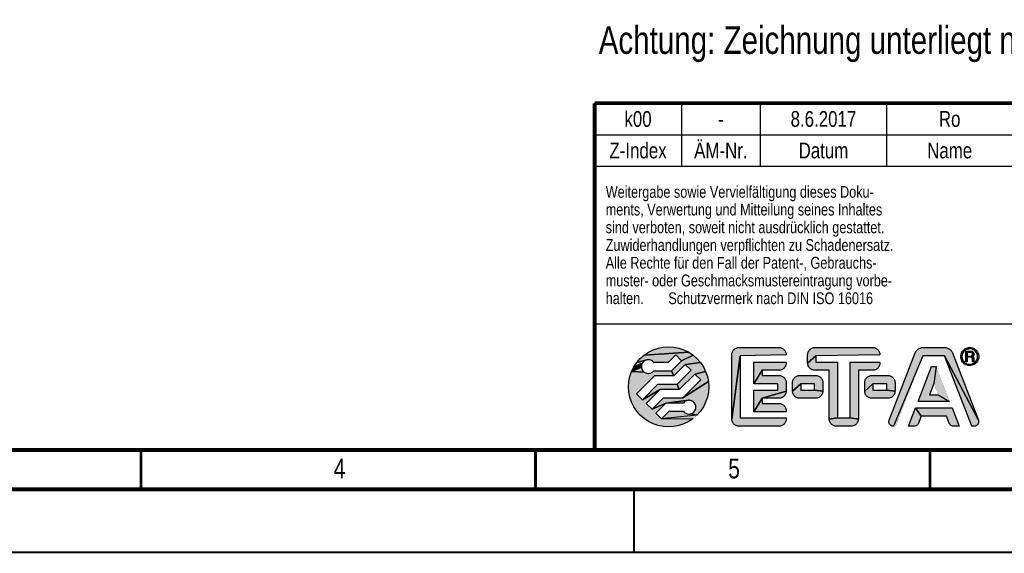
# Model space of a CAD drawing. Header units: millimetres. Extents: x 0 to 420, y 0 to 297.
# Tile 9 of 31: x 152 to 277, y 0 to 68. Entities that reach past the tile are written whole.
import ezdxf

# ---------------------------------------------------------------- set-up
doc = ezdxf.new("R2010")
doc.units = ezdxf.units.MM
doc.header["$LTSCALE"] = 23.1
doc.layers.get('0').update_dxf_attribs({"linetype": 'CONTINUOUS'})
for name, color, linetype in [('_NOTIZEN', 7, 'CONTINUOUS'), ('T-EM12-T00-200-LINE_DXF_FORMAT', 7, 'CONTINUOUS'), ('T-EM12-T00-200-LINE_DXF_TEXT', 7, 'CONTINUOUS'), ('T-EM12-T00-2DXF_CONTINUOUS_LINE', 7, 'CONTINUOUS')]:
    doc.layers.add(name, color=color, linetype=linetype)
doc.styles.get("Standard").update_dxf_attribs({"font": 'txt', "width": 0.8})

# ---------------------------------------------------------------- blocks, each defined once
blk = doc.blocks.new('FRM-LOGO_BL3', base_point=(251.5, 21))
at = {"layer": 'T-EM12-T00-2DXF_CONTINUOUS_LINE', "linetype": 'Continuous', "true_color": 0x0ba1e2}
for points in [[(235.27, 25.06), (234.31, 24.1), (232.5, 24.1), (232.42, 24.19), (232.33, 24.28), (232.22, 24.34), (232.11, 24.4), (231.99, 24.43), (231.87, 24.45), (231.74, 24.45), (231.62, 24.43), (230.35, 24.09), (230.79, 24.59), (231.29, 25.03), (236.92, 25.4), (237.47, 25.03), (236.01, 24.32)], [(234.38, 26.08), (235.04, 26.04), (235.69, 25.91), (236.32, 25.69), (236.92, 25.4), (231.29, 25.03), (231.84, 25.4), (232.43, 25.69), (233.06, 25.91), (233.72, 26.04)], [(237.97, 24.59), (238.41, 24.09), (236.48, 23.85), (235.02, 22.38), (234.74, 23.05), (236.01, 24.32), (237.47, 25.03)], [(243.21, 25.99), (243.3, 26), (248.35, 26), (248.45, 25.99), (248.55, 25.98), (248.64, 25.95), (248.73, 25.92), (248.82, 25.88), (248.9, 25.82), (248.97, 25.76), (249.04, 25.69), (249.1, 25.62), (249.16, 25.54), (249.2, 25.45), (249.23, 25.36), (249.26, 25.27), (249.27, 25.17), (249.28, 25.07), (243.43, 24.95), (242.38, 16.92), (242.38, 25.07), (242.38, 25.17), (242.4, 25.27), (242.42, 25.36), (242.46, 25.45), (242.5, 25.54), (242.56, 25.62), (242.62, 25.69), (242.69, 25.76), (242.76, 25.82), (242.84, 25.88), (242.93, 25.92), (243.02, 25.95), (243.11, 25.98)], [(252.83, 25.99), (252.93, 26), (260.23, 26), (260.33, 25.99), (260.42, 25.98), (260.51, 25.95), (260.61, 25.92), (260.69, 25.88), (260.77, 25.82), (260.85, 25.76), (260.92, 25.69), (260.98, 25.62), (261.03, 25.54), (261.07, 25.45), (261.11, 25.36), (261.13, 25.27), (261.15, 25.17), (261.15, 25.07), (253.05, 24.95), (252, 24.02), (252, 25.07), (252.01, 25.17), (252.02, 25.27), (252.05, 25.36), (252.08, 25.45), (252.13, 25.54), (252.18, 25.62), (252.24, 25.69), (252.31, 25.76), (252.39, 25.82), (252.47, 25.88), (252.55, 25.92), (252.64, 25.95), (252.74, 25.98)], [(266.55, 26), (266.65, 26), (269.32, 26), (269.43, 26), (269.53, 25.98), (269.63, 25.96), (269.72, 25.93), (269.82, 25.88), (269.9, 25.83), (269.99, 25.78), (270.07, 25.71), (270.14, 25.64), (270.2, 25.56), (270.26, 25.48), (270.31, 25.39), (270.35, 25.3), (273.64, 16.78), (269.36, 24.95), (266.62, 24.95), (262.88, 16), (262.81, 16), (262.75, 16.01), (262.68, 16.03), (262.62, 16.06), (262.57, 16.09), (262.51, 16.13), (262.47, 16.17), (262.42, 16.22), (262.39, 16.28), (262.35, 16.34), (262.33, 16.4), (262.31, 16.46), (262.3, 16.52), (262.3, 16.59), (262.31, 16.66), (262.32, 16.72), (262.34, 16.78), (265.63, 25.3), (265.67, 25.39), (265.72, 25.48), (265.78, 25.56), (265.84, 25.64), (265.91, 25.71), (265.99, 25.78), (266.07, 25.83), (266.16, 25.88), (266.26, 25.93), (266.35, 25.96), (266.45, 25.98)], [(271.76, 25.45), (271.69, 25.34), (271.63, 25.23), (271.59, 25.11), (271.57, 24.98), (271.56, 24.85), (271.41, 24.7), (271.4, 24.85), (271.41, 25), (271.44, 25.15), (271.49, 25.29), (271.55, 25.43), (271.85, 25.55)], [(272.17, 25.76), (272.05, 25.71), (271.95, 25.64), (271.85, 25.55), (271.55, 25.43), (271.64, 25.55), (271.74, 25.66), (271.85, 25.76), (272.42, 25.83), (272.29, 25.81)], [(272.55, 26), (272.7, 25.99), (272.85, 25.96), (272.99, 25.91), (273.12, 25.85), (273.25, 25.76), (273.36, 25.66), (273.46, 25.55), (273.55, 25.43), (273.61, 25.29), (273.66, 25.15), (273.69, 25), (273.7, 24.85), (273.69, 24.7), (273.66, 24.55), (273.61, 24.41), (273.55, 24.28), (273.46, 24.15), (273.36, 24.04), (273.25, 23.94), (272.81, 23.89), (272.93, 23.94), (273.04, 23.99), (273.15, 24.06), (273.25, 24.15), (273.33, 24.25), (273.41, 24.35), (273.46, 24.47), (273.51, 24.59), (273.53, 24.72), (273.54, 24.85), (273.53, 24.98), (273.51, 25.11), (273.46, 25.23), (273.41, 25.34), (273.33, 25.45), (273.25, 25.55), (273.15, 25.64), (273.04, 25.71), (272.93, 25.76), (272.81, 25.81), (272.68, 25.83), (272.55, 25.84), (272.42, 25.83), (271.85, 25.76), (271.97, 25.85), (272.11, 25.91), (272.25, 25.96), (272.4, 25.99)], [(272.23, 25.38), (272.05, 24.16), (272.05, 25.54), (272.71, 25.54), (272.76, 25.54), (272.8, 25.53), (272.85, 25.51), (272.89, 25.49), (272.94, 25.46), (272.97, 25.43), (273, 25.4), (273.03, 25.35), (273.05, 25.31), (273.07, 25.27), (273.08, 25.22), (273.09, 25.17), (273.08, 25.12), (273.07, 25.07), (273.06, 25.02), (273.04, 24.98), (273.01, 24.94), (272.98, 24.9), (272.71, 24.91), (272.74, 24.92), (272.76, 24.93), (272.79, 24.94), (272.82, 24.96), (272.84, 24.98), (272.86, 25), (272.88, 25.03), (272.89, 25.06), (272.9, 25.09), (272.91, 25.12), (272.91, 25.15), (272.91, 25.18), (272.9, 25.21), (272.89, 25.24), (272.88, 25.26), (272.86, 25.29), (272.84, 25.31), (272.82, 25.33), (272.79, 25.35), (272.76, 25.36), (272.74, 25.37), (272.71, 25.38), (272.68, 25.38)], [(272.68, 24.91), (272.71, 24.91), (272.98, 24.9), (272.23, 24.75), (272.23, 24.16), (272.05, 24.16), (272.23, 25.38), (272.23, 24.91)], [(230.93, 23.64), (230.93, 23.51), (229.69, 22.94), (229.98, 23.54), (231.04, 23.99), (230.98, 23.88), (230.95, 23.76)], [(231.1, 24.1), (231.04, 23.99), (229.98, 23.54), (230.35, 24.09), (231.62, 24.43), (231.5, 24.39), (231.38, 24.34), (231.28, 24.28), (231.19, 24.19)], [(238.41, 24.09), (238.78, 23.54), (239.07, 22.94), (237.7, 22.63), (235.73, 20.67), (235.45, 21.33), (237.23, 23.1), (236.48, 23.85)], [(249.28, 17.05), (249.28, 16.92), (249.27, 16.83), (249.26, 16.73), (249.23, 16.64), (249.2, 16.55), (249.16, 16.46), (249.1, 16.38), (249.04, 16.31), (248.97, 16.24), (248.9, 16.18), (248.82, 16.12), (248.73, 16.08), (248.64, 16.05), (248.55, 16.02), (248.45, 16.01), (248.35, 16), (243.3, 16), (243.21, 16.01), (243.11, 16.02), (243.02, 16.05), (242.93, 16.08), (242.84, 16.12), (242.76, 16.18), (242.69, 16.24), (242.62, 16.31), (242.56, 16.38), (242.5, 16.46), (242.46, 16.55), (242.42, 16.64), (242.4, 16.73), (242.38, 16.83), (242.38, 16.92), (243.43, 24.95), (243.43, 17.05)], [(248.45, 23.11), (248.35, 23.1), (246.23, 23.1), (245.18, 21.4), (245.18, 24.15), (249.28, 24.15), (249.28, 24.02), (249.27, 23.93), (249.26, 23.83), (249.23, 23.74), (249.2, 23.65), (249.16, 23.56), (249.1, 23.48), (249.04, 23.41), (248.97, 23.34), (248.9, 23.28), (248.82, 23.22), (248.73, 23.18), (248.64, 23.15), (248.55, 23.12)], [(255.78, 24.15), (255.78, 17.05), (254.73, 16.92), (254.73, 23.1), (252.93, 23.1), (252.83, 23.11), (252.74, 23.12), (252.64, 23.15), (252.55, 23.18), (252.47, 23.22), (252.39, 23.28), (252.31, 23.34), (252.24, 23.41), (252.18, 23.48), (252.13, 23.56), (252.08, 23.65), (252.05, 23.74), (252.02, 23.83), (252.01, 23.93), (252, 24.02), (253.05, 24.95), (253.05, 24.15)], [(260.33, 23.11), (260.23, 23.1), (258.43, 23.1), (258.43, 16.92), (257.38, 17.05), (257.38, 24.15), (261.15, 24.15), (261.15, 24.02), (261.15, 23.93), (261.13, 23.83), (261.11, 23.74), (261.07, 23.65), (261.03, 23.56), (260.98, 23.48), (260.92, 23.41), (260.85, 23.34), (260.77, 23.28), (260.69, 23.22), (260.61, 23.18), (260.51, 23.15), (260.42, 23.12)], [(273.17, 16), (273.1, 16), (272.81, 16), (269.36, 24.95), (273.64, 16.78), (273.66, 16.72), (273.67, 16.66), (273.68, 16.59), (273.67, 16.52), (273.66, 16.46), (273.65, 16.4), (273.62, 16.34), (273.59, 16.28), (273.56, 16.22), (273.51, 16.17), (273.46, 16.13), (273.41, 16.09), (273.35, 16.06), (273.29, 16.03), (273.23, 16.01)], [(271.57, 24.72), (271.59, 24.59), (271.63, 24.47), (271.69, 24.35), (271.76, 24.25), (271.64, 24.15), (271.55, 24.28), (271.49, 24.41), (271.44, 24.55), (271.41, 24.7), (271.56, 24.85)], [(271.85, 24.15), (271.95, 24.06), (272.05, 23.99), (272.17, 23.94), (271.97, 23.85), (271.85, 23.94), (271.74, 24.04), (271.64, 24.15), (271.76, 24.25)], [(272.55, 23.86), (272.68, 23.87), (273.25, 23.94), (273.12, 23.85), (272.99, 23.79), (272.85, 23.74), (272.7, 23.71), (272.55, 23.7), (272.4, 23.71), (272.25, 23.74), (272.11, 23.79), (271.97, 23.85), (272.17, 23.94), (272.29, 23.89), (272.42, 23.87)], [(272.23, 24.75), (272.98, 24.9), (272.95, 24.87), (272.91, 24.84), (272.92, 24.83), (272.94, 24.82), (272.96, 24.81), (272.98, 24.79), (272.99, 24.78), (273.01, 24.76), (273.02, 24.75), (273.03, 24.73), (273.04, 24.71), (273.05, 24.69), (273.05, 24.67), (273.06, 24.64), (273.06, 24.62), (273.07, 24.29), (273.07, 24.28), (272.9, 24.27), (272.9, 24.29), (272.88, 24.57), (272.88, 24.59), (272.88, 24.61), (272.87, 24.63), (272.87, 24.64), (272.86, 24.66), (272.85, 24.68), (272.83, 24.69), (272.82, 24.71), (272.8, 24.72), (272.79, 24.73), (272.77, 24.74), (272.75, 24.74), (272.73, 24.75), (272.71, 24.75), (272.69, 24.75)], [(273.08, 24.27), (273.08, 24.26), (272.9, 24.24), (272.9, 24.27), (273.07, 24.28)], [(273.08, 24.25), (273.09, 24.24), (272.9, 24.22), (272.9, 24.24), (273.08, 24.26)], [(273.1, 24.23), (273.1, 24.22), (272.91, 24.2), (272.9, 24.22), (273.09, 24.24), (273.09, 24.24)], [(273.12, 24.21), (273.12, 24.2), (272.91, 24.18), (272.91, 24.2), (273.1, 24.22), (273.11, 24.21)], [(273.14, 24.19), (273.14, 24.16), (272.92, 24.16), (272.91, 24.18), (273.12, 24.2), (273.13, 24.2)], [(232.42, 22.96), (232.5, 23.05), (234.74, 23.05), (235.02, 22.38), (232.59, 22.38), (230.32, 20.11), (231.06, 19.37), (233.3, 20.67), (231.53, 18.9), (232.28, 18.15), (234.01, 18.95), (232.75, 17.68), (233.49, 16.94), (237.47, 16.97), (236.92, 16.6), (236.32, 16.31), (235.69, 16.09), (235.04, 15.96), (234.38, 15.92), (233.72, 15.96), (233.06, 16.09), (232.43, 16.31), (231.84, 16.6), (231.29, 16.97), (230.79, 17.41), (230.35, 17.91), (229.98, 18.46), (229.69, 19.06), (229.47, 19.69), (229.34, 20.34), (229.3, 21), (229.34, 21.66), (229.47, 22.31), (229.69, 22.94), (231.28, 22.87), (231.38, 22.81), (231.5, 22.76), (231.62, 22.72), (231.74, 22.7), (231.87, 22.7), (231.99, 22.72), (232.11, 22.75), (232.22, 22.81), (232.33, 22.87)], [(231.19, 22.96), (231.28, 22.87), (229.69, 22.94), (230.93, 23.51), (230.95, 23.39), (230.98, 23.27), (231.04, 23.16), (231.1, 23.05)], [(239.07, 22.94), (239.29, 22.31), (239.42, 21.66), (236.17, 19.62), (238.44, 21.89), (237.7, 22.63)], [(249.28, 21.52), (249.28, 20.47), (246.23, 19.55), (245.18, 17.85), (245.18, 20.6), (248.23, 20.6), (248.23, 21.4), (245.18, 21.4), (246.23, 23.1), (246.23, 22.45), (248.35, 22.45), (248.45, 22.44), (248.55, 22.43), (248.64, 22.4), (248.73, 22.37), (248.82, 22.33), (248.9, 22.27), (248.97, 22.21), (249.04, 22.14), (249.1, 22.07), (249.16, 21.99), (249.2, 21.9), (249.23, 21.81), (249.26, 21.72), (249.27, 21.62)], [(268.54, 20), (269.99, 19.15), (265.99, 19.15), (267.71, 23.6), (268.27, 23.6), (267.99, 21.42), (267.44, 20)], [(233.3, 20.67), (231.06, 19.37), (233.03, 21.33), (235.45, 21.33), (235.73, 20.67)], [(239.29, 19.69), (239.07, 19.06), (238.78, 18.46), (238.41, 17.91), (237.97, 17.41), (237.14, 17.57), (237.26, 17.61), (237.37, 17.66), (237.48, 17.72), (237.57, 17.81), (237.65, 17.9), (237.72, 18.01), (237.77, 18.12), (237.81, 18.24), (237.83, 18.36), (237.83, 18.49), (237.81, 18.61), (237.77, 18.73), (237.72, 18.84), (237.65, 18.95), (237.57, 19.04), (237.48, 19.13), (237.37, 19.19), (237.26, 19.24), (237.14, 19.28), (237.02, 19.3), (236.89, 19.3), (234.01, 18.95), (232.28, 18.15), (233.74, 19.62), (236.17, 19.62), (239.42, 21.66), (239.46, 21), (239.42, 20.34)], [(250.91, 22.44), (251, 22.45), (253, 22.45), (253.1, 22.44), (253.2, 22.43), (253.29, 22.4), (253.38, 22.37), (253.47, 22.33), (253.55, 22.27), (253.62, 22.21), (253.69, 22.14), (253.75, 22.07), (253.81, 21.99), (253.85, 21.9), (253.88, 21.81), (253.91, 21.72), (253.92, 21.62), (253.93, 21.52), (253.93, 20.47), (252.88, 20.6), (252.88, 21.4), (251.13, 21.4), (250.08, 20.47), (250.08, 21.52), (250.08, 21.62), (250.1, 21.72), (250.12, 21.81), (250.16, 21.9), (250.2, 21.99), (250.26, 22.07), (250.32, 22.14), (250.39, 22.21), (250.46, 22.27), (250.54, 22.33), (250.63, 22.37), (250.72, 22.4), (250.81, 22.43)], [(252.88, 20.6), (253.93, 20.47), (253.92, 20.38), (253.91, 20.28), (253.88, 20.19), (253.85, 20.1), (253.81, 20.01), (253.75, 19.93), (253.69, 19.86), (253.62, 19.79), (253.55, 19.73), (253.47, 19.67), (253.38, 19.63), (253.29, 19.6), (253.2, 19.57), (253.1, 19.56), (253, 19.55), (251, 19.55), (250.91, 19.56), (250.81, 19.57), (250.72, 19.6), (250.63, 19.63), (250.54, 19.67), (250.46, 19.73), (250.39, 19.79), (250.32, 19.86), (250.26, 19.93), (250.2, 20.01), (250.16, 20.1), (250.12, 20.19), (250.1, 20.28), (250.08, 20.38), (250.08, 20.47), (251.13, 21.4), (251.13, 20.6)], [(260.06, 22.44), (260.15, 22.45), (262.15, 22.45), (262.25, 22.44), (262.35, 22.43), (262.44, 22.4), (262.53, 22.37), (262.62, 22.33), (262.7, 22.27), (262.77, 22.21), (262.84, 22.14), (262.9, 22.07), (262.96, 21.99), (263, 21.9), (263.03, 21.81), (263.06, 21.72), (263.07, 21.62), (263.08, 21.52), (263.08, 20.47), (262.03, 20.6), (262.03, 21.4), (260.28, 21.4), (259.23, 20.47), (259.23, 21.52), (259.23, 21.62), (259.25, 21.72), (259.27, 21.81), (259.31, 21.9), (259.35, 21.99), (259.41, 22.07), (259.47, 22.14), (259.54, 22.21), (259.61, 22.27), (259.69, 22.33), (259.78, 22.37), (259.87, 22.4), (259.96, 22.43)], [(262.03, 20.6), (263.08, 20.47), (263.07, 20.38), (263.06, 20.28), (263.03, 20.19), (263, 20.1), (262.96, 20.01), (262.9, 19.93), (262.84, 19.86), (262.77, 19.79), (262.7, 19.73), (262.62, 19.67), (262.53, 19.63), (262.44, 19.6), (262.35, 19.57), (262.25, 19.56), (262.15, 19.55), (260.15, 19.55), (260.06, 19.56), (259.96, 19.57), (259.87, 19.6), (259.78, 19.63), (259.69, 19.67), (259.61, 19.73), (259.54, 19.79), (259.47, 19.86), (259.41, 19.93), (259.35, 20.01), (259.31, 20.1), (259.27, 20.19), (259.25, 20.28), (259.23, 20.38), (259.23, 20.47), (260.28, 21.4), (260.28, 20.6)], [(248.45, 19.56), (248.35, 19.55), (246.23, 19.55), (249.28, 20.47), (249.27, 20.38), (249.26, 20.28), (249.23, 20.19), (249.2, 20.1), (249.16, 20.01), (249.1, 19.93), (249.04, 19.86), (248.97, 19.79), (248.9, 19.73), (248.82, 19.67), (248.73, 19.63), (248.64, 19.6), (248.55, 19.57)], [(236.34, 19.04), (236.25, 18.95), (234.01, 18.95), (236.89, 19.3), (236.77, 19.28), (236.65, 19.25), (236.54, 19.19), (236.43, 19.13)], [(249.28, 17.98), (249.28, 17.85), (245.18, 17.85), (246.23, 19.55), (246.23, 18.9), (248.35, 18.9), (248.45, 18.89), (248.55, 18.88), (248.64, 18.85), (248.73, 18.82), (248.82, 18.78), (248.9, 18.72), (248.97, 18.66), (249.04, 18.59), (249.1, 18.52), (249.16, 18.44), (249.2, 18.35), (249.23, 18.26), (249.26, 18.17), (249.27, 18.07)], [(236.89, 17.55), (237.02, 17.55), (237.14, 17.57), (237.97, 17.41), (233.49, 16.94), (234.45, 17.9), (236.25, 17.9), (236.34, 17.81), (236.43, 17.72), (236.54, 17.66), (236.65, 17.6), (236.77, 17.57)], [(265.53, 16), (265.47, 16), (264.77, 16), (265.68, 18.35), (266.4, 17.3), (266.05, 16.4), (266.03, 16.35), (266, 16.3), (265.97, 16.25), (265.93, 16.2), (265.89, 16.16), (265.85, 16.13), (265.8, 16.09), (265.75, 16.07), (265.7, 16.04), (265.64, 16.02), (265.58, 16.01)], [(270.3, 18.35), (271.21, 16), (270.51, 16), (270.45, 16), (270.39, 16.01), (270.34, 16.02), (270.28, 16.04), (270.23, 16.07), (270.18, 16.09), (270.13, 16.13), (270.09, 16.16), (270.05, 16.2), (270.01, 16.25), (269.98, 16.3), (269.95, 16.35), (269.93, 16.4), (269.58, 17.3), (266.4, 17.3), (265.68, 18.35)], [(257.38, 17.05), (258.43, 16.92), (258.42, 16.83), (258.41, 16.73), (258.38, 16.64), (258.35, 16.55), (258.31, 16.46), (258.25, 16.38), (258.19, 16.31), (258.12, 16.24), (258.05, 16.18), (257.97, 16.12), (257.88, 16.08), (257.79, 16.05), (257.7, 16.02), (257.6, 16.01), (257.5, 16), (255.65, 16), (255.56, 16.01), (255.46, 16.02), (255.37, 16.05), (255.28, 16.08), (255.19, 16.12), (255.11, 16.18), (255.04, 16.24), (254.97, 16.31), (254.91, 16.38), (254.85, 16.46), (254.81, 16.55), (254.77, 16.64), (254.75, 16.73), (254.73, 16.83), (254.73, 16.92), (255.78, 17.05)]]:
    blk.add_hatch(color=142, dxfattribs=at).paths.add_polyline_path(points)
at = {"layer": 'T-EM12-T00-2DXF_CONTINUOUS_LINE', "color": 142, "linetype": 'Continuous', "true_color": 0x0ba1e2, "const_width": 0.01}
for points in [[(239.46, 21, 1), (229.3, 21)], [(243.3, 26, 0.414214), (242.38, 25.07)], [(249.28, 25.07, 0.414214), (248.35, 26)], [(252.93, 26, 0.414214), (252, 25.07)], [(261.15, 25.07, 0.414214), (260.23, 26)], [(266.65, 26, 0.309998), (265.63, 25.3)], [(270.35, 25.3, 0.309998), (269.32, 26)], [(273.7, 24.85, 1), (271.4, 24.85)], [(273.54, 24.85, 1), (271.56, 24.85)], [(272.68, 24.91, 1), (272.68, 25.38)], [(272.91, 24.84, 0.756108), (272.71, 25.54)], [(232.5, 24.1, 3), (232.5, 23.05)], [(248.35, 23.1, 0.414214), (249.28, 24.02)], [(252, 24.02, 0.414214), (252.93, 23.1)], [(260.23, 23.1, 0.414214), (261.15, 24.02)], [(271.4, 24.85, 1), (273.7, 24.85)], [(271.56, 24.85, 1), (273.54, 24.85)], [(272.88, 24.57, 0.401491), (272.69, 24.75)], [(272.9, 24.29, 0.068239), (272.92, 24.16)], [(273.06, 24.62, 0.294001), (272.91, 24.84)], [(273.07, 24.29, 0.281712), (273.14, 24.19)], [(249.28, 21.52, 0.414214), (248.35, 22.45)], [(251, 22.45, 0.414214), (250.08, 21.52)], [(253.93, 21.52, 0.414214), (253, 22.45)], [(260.15, 22.45, 0.414214), (259.23, 21.52)], [(263.08, 21.52, 0.414214), (262.15, 22.45)], [(229.3, 21, 1), (239.46, 21)], [(248.35, 19.55, 0.414214), (249.28, 20.47)], [(250.08, 20.47, 0.414214), (251, 19.55)], [(253, 19.55, 0.414214), (253.93, 20.47)], [(259.23, 20.47, 0.414214), (260.15, 19.55)], [(262.15, 19.55, 0.414214), (263.08, 20.47)], [(236.25, 17.9, 3), (236.25, 18.95)], [(249.28, 17.98, 0.414214), (248.35, 18.9)], [(242.38, 16.92, 0.414214), (243.3, 16)], [(248.35, 16, 0.414214), (249.28, 16.92)], [(254.73, 16.92, 0.414214), (255.65, 16)], [(257.5, 16, 0.414214), (258.43, 16.92)], [(262.34, 16.78, 0.526719), (262.88, 16)], [(265.47, 16, 0.309998), (266.05, 16.4)], [(269.93, 16.4, 0.309998), (270.51, 16)], [(273.1, 16, 0.526719), (273.64, 16.78)]]:
    blk.add_lwpolyline(points, format="xyb", dxfattribs=at)
at = {"layer": 'T-EM12-T00-2DXF_CONTINUOUS_LINE', "color": 142, "linetype": 'Continuous', "true_color": 0x0ba1e2}
for points in [[(235.27, 25.06), (234.31, 24.1), (232.5, 24.1), (232.42, 24.19), (232.33, 24.28), (232.22, 24.34), (232.11, 24.4), (231.99, 24.43), (231.87, 24.45), (231.74, 24.45), (231.62, 24.43), (230.35, 24.09), (230.79, 24.59), (231.29, 25.03), (236.92, 25.4), (237.47, 25.03), (236.01, 24.32), (235.27, 25.06)], [(234.38, 26.08), (235.04, 26.04), (235.69, 25.91), (236.32, 25.69), (236.92, 25.4), (231.29, 25.03), (231.84, 25.4), (232.43, 25.69), (233.06, 25.91), (233.72, 26.04), (234.38, 26.08)], [(237.97, 24.59), (238.41, 24.09), (236.48, 23.85), (235.02, 22.38), (234.74, 23.05), (236.01, 24.32), (237.47, 25.03), (237.97, 24.59)], [(243.21, 25.99), (243.3, 26), (248.35, 26), (248.45, 25.99), (248.55, 25.98), (248.64, 25.95), (248.73, 25.92), (248.82, 25.88), (248.9, 25.82), (248.97, 25.76), (249.04, 25.69), (249.1, 25.62), (249.16, 25.54), (249.2, 25.45), (249.23, 25.36), (249.26, 25.27), (249.27, 25.17), (249.28, 25.07), (243.43, 24.95), (242.38, 16.92), (242.38, 25.07), (242.38, 25.17), (242.4, 25.27), (242.42, 25.36), (242.46, 25.45), (242.5, 25.54), (242.56, 25.62), (242.62, 25.69), (242.69, 25.76), (242.76, 25.82), (242.84, 25.88), (242.93, 25.92), (243.02, 25.95), (243.11, 25.98), (243.21, 25.99)], [(252.83, 25.99), (252.93, 26), (260.23, 26), (260.33, 25.99), (260.42, 25.98), (260.51, 25.95), (260.61, 25.92), (260.69, 25.88), (260.77, 25.82), (260.85, 25.76), (260.92, 25.69), (260.98, 25.62), (261.03, 25.54), (261.07, 25.45), (261.11, 25.36), (261.13, 25.27), (261.15, 25.17), (261.15, 25.07), (253.05, 24.95), (252, 24.02), (252, 25.07), (252.01, 25.17), (252.02, 25.27), (252.05, 25.36), (252.08, 25.45), (252.13, 25.54), (252.18, 25.62), (252.24, 25.69), (252.31, 25.76), (252.39, 25.82), (252.47, 25.88), (252.55, 25.92), (252.64, 25.95), (252.74, 25.98), (252.83, 25.99)], [(266.55, 26), (266.65, 26), (269.32, 26), (269.43, 26), (269.53, 25.98), (269.63, 25.96), (269.72, 25.93), (269.82, 25.88), (269.9, 25.83), (269.99, 25.78), (270.07, 25.71), (270.14, 25.64), (270.2, 25.56), (270.26, 25.48), (270.31, 25.39), (270.35, 25.3), (273.64, 16.78), (269.36, 24.95), (266.62, 24.95), (262.88, 16), (262.81, 16), (262.75, 16.01), (262.68, 16.03), (262.62, 16.06), (262.57, 16.09), (262.51, 16.13), (262.47, 16.17), (262.42, 16.22), (262.39, 16.28), (262.35, 16.34), (262.33, 16.4), (262.31, 16.46), (262.3, 16.52), (262.3, 16.59), (262.31, 16.66), (262.32, 16.72), (262.34, 16.78), (265.63, 25.3), (265.67, 25.39), (265.72, 25.48), (265.78, 25.56), (265.84, 25.64), (265.91, 25.71), (265.99, 25.78), (266.07, 25.83), (266.16, 25.88), (266.26, 25.93), (266.35, 25.96), (266.45, 25.98), (266.55, 26)], [(271.76, 25.45), (271.69, 25.34), (271.63, 25.23), (271.59, 25.11), (271.57, 24.98), (271.56, 24.85), (271.41, 24.7), (271.4, 24.85), (271.41, 25), (271.44, 25.15), (271.49, 25.29), (271.55, 25.43), (271.85, 25.55), (271.76, 25.45)], [(272.17, 25.76), (272.05, 25.71), (271.95, 25.64), (271.85, 25.55), (271.55, 25.43), (271.64, 25.55), (271.74, 25.66), (271.85, 25.76), (272.42, 25.83), (272.29, 25.81), (272.17, 25.76)], [(272.55, 26), (272.7, 25.99), (272.85, 25.96), (272.99, 25.91), (273.12, 25.85), (273.25, 25.76), (273.36, 25.66), (273.46, 25.55), (273.55, 25.43), (273.61, 25.29), (273.66, 25.15), (273.69, 25), (273.7, 24.85), (273.69, 24.7), (273.66, 24.55), (273.61, 24.41), (273.55, 24.28), (273.46, 24.15), (273.36, 24.04), (273.25, 23.94), (272.81, 23.89), (272.93, 23.94), (273.04, 23.99), (273.15, 24.06), (273.25, 24.15), (273.33, 24.25), (273.41, 24.35), (273.46, 24.47), (273.51, 24.59), (273.53, 24.72), (273.54, 24.85), (273.53, 24.98), (273.51, 25.11), (273.46, 25.23), (273.41, 25.34), (273.33, 25.45), (273.25, 25.55), (273.15, 25.64), (273.04, 25.71), (272.93, 25.76), (272.81, 25.81), (272.68, 25.83), (272.55, 25.84), (272.42, 25.83), (271.85, 25.76), (271.97, 25.85), (272.11, 25.91), (272.25, 25.96), (272.4, 25.99), (272.55, 26)], [(272.23, 25.38), (272.05, 24.16), (272.05, 25.54), (272.71, 25.54), (272.76, 25.54), (272.8, 25.53), (272.85, 25.51), (272.89, 25.49), (272.94, 25.46), (272.97, 25.43), (273, 25.4), (273.03, 25.35), (273.05, 25.31), (273.07, 25.27), (273.08, 25.22), (273.09, 25.17), (273.08, 25.12), (273.07, 25.07), (273.06, 25.02), (273.04, 24.98), (273.01, 24.94), (272.98, 24.9), (272.71, 24.91), (272.74, 24.92), (272.76, 24.93), (272.79, 24.94), (272.82, 24.96), (272.84, 24.98), (272.86, 25), (272.88, 25.03), (272.89, 25.06), (272.9, 25.09), (272.91, 25.12), (272.91, 25.15), (272.91, 25.18), (272.9, 25.21), (272.89, 25.24), (272.88, 25.26), (272.86, 25.29), (272.84, 25.31), (272.82, 25.33), (272.79, 25.35), (272.76, 25.36), (272.74, 25.37), (272.71, 25.38), (272.68, 25.38), (272.23, 25.38)], [(272.68, 24.91), (272.71, 24.91), (272.98, 24.9), (272.23, 24.75), (272.23, 24.16), (272.05, 24.16), (272.23, 25.38), (272.23, 24.91), (272.68, 24.91)], [(230.93, 23.64), (230.93, 23.51), (229.69, 22.94), (229.98, 23.54), (231.04, 23.99), (230.98, 23.88), (230.95, 23.76), (230.93, 23.64)], [(231.1, 24.1), (231.04, 23.99), (229.98, 23.54), (230.35, 24.09), (231.62, 24.43), (231.5, 24.39), (231.38, 24.34), (231.28, 24.28), (231.19, 24.19), (231.1, 24.1)], [(238.41, 24.09), (238.78, 23.54), (239.07, 22.94), (237.7, 22.63), (235.73, 20.67), (235.45, 21.33), (237.23, 23.1), (236.48, 23.85), (238.41, 24.09)], [(249.28, 17.05), (249.28, 16.92), (249.27, 16.83), (249.26, 16.73), (249.23, 16.64), (249.2, 16.55), (249.16, 16.46), (249.1, 16.38), (249.04, 16.31), (248.97, 16.24), (248.9, 16.18), (248.82, 16.12), (248.73, 16.08), (248.64, 16.05), (248.55, 16.02), (248.45, 16.01), (248.35, 16), (243.3, 16), (243.21, 16.01), (243.11, 16.02), (243.02, 16.05), (242.93, 16.08), (242.84, 16.12), (242.76, 16.18), (242.69, 16.24), (242.62, 16.31), (242.56, 16.38), (242.5, 16.46), (242.46, 16.55), (242.42, 16.64), (242.4, 16.73), (242.38, 16.83), (242.38, 16.92), (243.43, 24.95), (243.43, 17.05), (249.28, 17.05)], [(248.45, 23.11), (248.35, 23.1), (246.23, 23.1), (245.18, 21.4), (245.18, 24.15), (249.28, 24.15), (249.28, 24.02), (249.27, 23.93), (249.26, 23.83), (249.23, 23.74), (249.2, 23.65), (249.16, 23.56), (249.1, 23.48), (249.04, 23.41), (248.97, 23.34), (248.9, 23.28), (248.82, 23.22), (248.73, 23.18), (248.64, 23.15), (248.55, 23.12), (248.45, 23.11)], [(255.78, 24.15), (255.78, 17.05), (254.73, 16.92), (254.73, 23.1), (252.93, 23.1), (252.83, 23.11), (252.74, 23.12), (252.64, 23.15), (252.55, 23.18), (252.47, 23.22), (252.39, 23.28), (252.31, 23.34), (252.24, 23.41), (252.18, 23.48), (252.13, 23.56), (252.08, 23.65), (252.05, 23.74), (252.02, 23.83), (252.01, 23.93), (252, 24.02), (253.05, 24.95), (253.05, 24.15), (255.78, 24.15)], [(260.33, 23.11), (260.23, 23.1), (258.43, 23.1), (258.43, 16.92), (257.38, 17.05), (257.38, 24.15), (261.15, 24.15), (261.15, 24.02), (261.15, 23.93), (261.13, 23.83), (261.11, 23.74), (261.07, 23.65), (261.03, 23.56), (260.98, 23.48), (260.92, 23.41), (260.85, 23.34), (260.77, 23.28), (260.69, 23.22), (260.61, 23.18), (260.51, 23.15), (260.42, 23.12), (260.33, 23.11)], [(273.17, 16), (273.1, 16), (272.81, 16), (269.36, 24.95), (273.64, 16.78), (273.66, 16.72), (273.67, 16.66), (273.68, 16.59), (273.67, 16.52), (273.66, 16.46), (273.65, 16.4), (273.62, 16.34), (273.59, 16.28), (273.56, 16.22), (273.51, 16.17), (273.46, 16.13), (273.41, 16.09), (273.35, 16.06), (273.29, 16.03), (273.23, 16.01), (273.17, 16)], [(271.57, 24.72), (271.59, 24.59), (271.63, 24.47), (271.69, 24.35), (271.76, 24.25), (271.64, 24.15), (271.55, 24.28), (271.49, 24.41), (271.44, 24.55), (271.41, 24.7), (271.56, 24.85), (271.57, 24.72)], [(271.85, 24.15), (271.95, 24.06), (272.05, 23.99), (272.17, 23.94), (271.97, 23.85), (271.85, 23.94), (271.74, 24.04), (271.64, 24.15), (271.76, 24.25), (271.85, 24.15)], [(272.55, 23.86), (272.68, 23.87), (273.25, 23.94), (273.12, 23.85), (272.99, 23.79), (272.85, 23.74), (272.7, 23.71), (272.55, 23.7), (272.4, 23.71), (272.25, 23.74), (272.11, 23.79), (271.97, 23.85), (272.17, 23.94), (272.29, 23.89), (272.42, 23.87), (272.55, 23.86)], [(272.23, 24.75), (272.98, 24.9), (272.95, 24.87), (272.91, 24.84), (272.92, 24.83), (272.94, 24.82), (272.96, 24.81), (272.98, 24.79), (272.99, 24.78), (273.01, 24.76), (273.02, 24.75), (273.03, 24.73), (273.04, 24.71), (273.05, 24.69), (273.05, 24.67), (273.06, 24.64), (273.06, 24.62), (273.07, 24.29), (273.07, 24.28), (272.9, 24.27), (272.9, 24.29), (272.88, 24.57), (272.88, 24.59), (272.88, 24.61), (272.87, 24.63), (272.87, 24.64), (272.86, 24.66), (272.85, 24.68), (272.83, 24.69), (272.82, 24.71), (272.8, 24.72), (272.79, 24.73), (272.77, 24.74), (272.75, 24.74), (272.73, 24.75), (272.71, 24.75), (272.69, 24.75), (272.23, 24.75)], [(273.08, 24.27), (273.08, 24.26), (272.9, 24.24), (272.9, 24.27), (273.07, 24.28), (273.08, 24.27)], [(273.08, 24.25), (273.09, 24.24), (272.9, 24.22), (272.9, 24.24), (273.08, 24.26), (273.08, 24.25)], [(273.1, 24.23), (273.1, 24.22), (272.91, 24.2), (272.9, 24.22), (273.09, 24.24), (273.09, 24.24), (273.1, 24.23)], [(273.12, 24.21), (273.12, 24.2), (272.91, 24.18), (272.91, 24.2), (273.1, 24.22), (273.11, 24.21), (273.12, 24.21)], [(273.14, 24.19), (273.14, 24.16), (272.92, 24.16), (272.91, 24.18), (273.12, 24.2), (273.13, 24.2), (273.14, 24.19)], [(232.42, 22.96), (232.5, 23.05), (234.74, 23.05), (235.02, 22.38), (232.59, 22.38), (230.32, 20.11), (231.06, 19.37), (233.3, 20.67), (231.53, 18.9), (232.28, 18.15), (234.01, 18.95), (232.75, 17.68), (233.49, 16.94), (237.47, 16.97), (236.92, 16.6), (236.32, 16.31), (235.69, 16.09), (235.04, 15.96), (234.38, 15.92), (233.72, 15.96), (233.06, 16.09), (232.43, 16.31), (231.84, 16.6), (231.29, 16.97), (230.79, 17.41), (230.35, 17.91), (229.98, 18.46), (229.69, 19.06), (229.47, 19.69), (229.34, 20.34), (229.3, 21), (229.34, 21.66), (229.47, 22.31), (229.69, 22.94), (231.28, 22.87), (231.38, 22.81), (231.5, 22.76), (231.62, 22.72), (231.74, 22.7), (231.87, 22.7), (231.99, 22.72), (232.11, 22.75), (232.22, 22.81), (232.33, 22.87), (232.42, 22.96)], [(231.19, 22.96), (231.28, 22.87), (229.69, 22.94), (230.93, 23.51), (230.95, 23.39), (230.98, 23.27), (231.04, 23.16), (231.1, 23.05), (231.19, 22.96)], [(239.07, 22.94), (239.29, 22.31), (239.42, 21.66), (236.17, 19.62), (238.44, 21.89), (237.7, 22.63), (239.07, 22.94)], [(249.28, 21.52), (249.28, 20.47), (246.23, 19.55), (245.18, 17.85), (245.18, 20.6), (248.23, 20.6), (248.23, 21.4), (245.18, 21.4), (246.23, 23.1), (246.23, 22.45), (248.35, 22.45), (248.45, 22.44), (248.55, 22.43), (248.64, 22.4), (248.73, 22.37), (248.82, 22.33), (248.9, 22.27), (248.97, 22.21), (249.04, 22.14), (249.1, 22.07), (249.16, 21.99), (249.2, 21.9), (249.23, 21.81), (249.26, 21.72), (249.27, 21.62), (249.28, 21.52)], [(268.54, 20), (269.99, 19.15), (265.99, 19.15), (267.71, 23.6), (268.27, 23.6), (267.99, 21.42), (267.44, 20), (268.54, 20)], [(233.3, 20.67), (231.06, 19.37), (233.03, 21.33), (235.45, 21.33), (235.73, 20.67), (233.3, 20.67)], [(239.29, 19.69), (239.07, 19.06), (238.78, 18.46), (238.41, 17.91), (237.97, 17.41), (237.14, 17.57), (237.26, 17.61), (237.37, 17.66), (237.48, 17.72), (237.57, 17.81), (237.65, 17.9), (237.72, 18.01), (237.77, 18.12), (237.81, 18.24), (237.83, 18.36), (237.83, 18.49), (237.81, 18.61), (237.77, 18.73), (237.72, 18.84), (237.65, 18.95), (237.57, 19.04), (237.48, 19.13), (237.37, 19.19), (237.26, 19.24), (237.14, 19.28), (237.02, 19.3), (236.89, 19.3), (234.01, 18.95), (232.28, 18.15), (233.74, 19.62), (236.17, 19.62), (239.42, 21.66), (239.46, 21), (239.42, 20.34), (239.29, 19.69)], [(250.91, 22.44), (251, 22.45), (253, 22.45), (253.1, 22.44), (253.2, 22.43), (253.29, 22.4), (253.38, 22.37), (253.47, 22.33), (253.55, 22.27), (253.62, 22.21), (253.69, 22.14), (253.75, 22.07), (253.81, 21.99), (253.85, 21.9), (253.88, 21.81), (253.91, 21.72), (253.92, 21.62), (253.93, 21.52), (253.93, 20.47), (252.88, 20.6), (252.88, 21.4), (251.13, 21.4), (250.08, 20.47), (250.08, 21.52), (250.08, 21.62), (250.1, 21.72), (250.12, 21.81), (250.16, 21.9), (250.2, 21.99), (250.26, 22.07), (250.32, 22.14), (250.39, 22.21), (250.46, 22.27), (250.54, 22.33), (250.63, 22.37), (250.72, 22.4), (250.81, 22.43), (250.91, 22.44)], [(252.88, 20.6), (253.93, 20.47), (253.92, 20.38), (253.91, 20.28), (253.88, 20.19), (253.85, 20.1), (253.81, 20.01), (253.75, 19.93), (253.69, 19.86), (253.62, 19.79), (253.55, 19.73), (253.47, 19.67), (253.38, 19.63), (253.29, 19.6), (253.2, 19.57), (253.1, 19.56), (253, 19.55), (251, 19.55), (250.91, 19.56), (250.81, 19.57), (250.72, 19.6), (250.63, 19.63), (250.54, 19.67), (250.46, 19.73), (250.39, 19.79), (250.32, 19.86), (250.26, 19.93), (250.2, 20.01), (250.16, 20.1), (250.12, 20.19), (250.1, 20.28), (250.08, 20.38), (250.08, 20.47), (251.13, 21.4), (251.13, 20.6), (252.88, 20.6)], [(260.06, 22.44), (260.15, 22.45), (262.15, 22.45), (262.25, 22.44), (262.35, 22.43), (262.44, 22.4), (262.53, 22.37), (262.62, 22.33), (262.7, 22.27), (262.77, 22.21), (262.84, 22.14), (262.9, 22.07), (262.96, 21.99), (263, 21.9), (263.03, 21.81), (263.06, 21.72), (263.07, 21.62), (263.08, 21.52), (263.08, 20.47), (262.03, 20.6), (262.03, 21.4), (260.28, 21.4), (259.23, 20.47), (259.23, 21.52), (259.23, 21.62), (259.25, 21.72), (259.27, 21.81), (259.31, 21.9), (259.35, 21.99), (259.41, 22.07), (259.47, 22.14), (259.54, 22.21), (259.61, 22.27), (259.69, 22.33), (259.78, 22.37), (259.87, 22.4), (259.96, 22.43), (260.06, 22.44)], [(262.03, 20.6), (263.08, 20.47), (263.07, 20.38), (263.06, 20.28), (263.03, 20.19), (263, 20.1), (262.96, 20.01), (262.9, 19.93), (262.84, 19.86), (262.77, 19.79), (262.7, 19.73), (262.62, 19.67), (262.53, 19.63), (262.44, 19.6), (262.35, 19.57), (262.25, 19.56), (262.15, 19.55), (260.15, 19.55), (260.06, 19.56), (259.96, 19.57), (259.87, 19.6), (259.78, 19.63), (259.69, 19.67), (259.61, 19.73), (259.54, 19.79), (259.47, 19.86), (259.41, 19.93), (259.35, 20.01), (259.31, 20.1), (259.27, 20.19), (259.25, 20.28), (259.23, 20.38), (259.23, 20.47), (260.28, 21.4), (260.28, 20.6), (262.03, 20.6)], [(248.45, 19.56), (248.35, 19.55), (246.23, 19.55), (249.28, 20.47), (249.27, 20.38), (249.26, 20.28), (249.23, 20.19), (249.2, 20.1), (249.16, 20.01), (249.1, 19.93), (249.04, 19.86), (248.97, 19.79), (248.9, 19.73), (248.82, 19.67), (248.73, 19.63), (248.64, 19.6), (248.55, 19.57), (248.45, 19.56)], [(236.34, 19.04), (236.25, 18.95), (234.01, 18.95), (236.89, 19.3), (236.77, 19.28), (236.65, 19.25), (236.54, 19.19), (236.43, 19.13), (236.34, 19.04)], [(249.28, 17.98), (249.28, 17.85), (245.18, 17.85), (246.23, 19.55), (246.23, 18.9), (248.35, 18.9), (248.45, 18.89), (248.55, 18.88), (248.64, 18.85), (248.73, 18.82), (248.82, 18.78), (248.9, 18.72), (248.97, 18.66), (249.04, 18.59), (249.1, 18.52), (249.16, 18.44), (249.2, 18.35), (249.23, 18.26), (249.26, 18.17), (249.27, 18.07), (249.28, 17.98)], [(236.89, 17.55), (237.02, 17.55), (237.14, 17.57), (237.97, 17.41), (233.49, 16.94), (234.45, 17.9), (236.25, 17.9), (236.34, 17.81), (236.43, 17.72), (236.54, 17.66), (236.65, 17.6), (236.77, 17.57), (236.89, 17.55)], [(265.53, 16), (265.47, 16), (264.77, 16), (265.68, 18.35), (266.4, 17.3), (266.05, 16.4), (266.03, 16.35), (266, 16.3), (265.97, 16.25), (265.93, 16.2), (265.89, 16.16), (265.85, 16.13), (265.8, 16.09), (265.75, 16.07), (265.7, 16.04), (265.64, 16.02), (265.58, 16.01), (265.53, 16)], [(270.3, 18.35), (271.21, 16), (270.51, 16), (270.45, 16), (270.39, 16.01), (270.34, 16.02), (270.28, 16.04), (270.23, 16.07), (270.18, 16.09), (270.13, 16.13), (270.09, 16.16), (270.05, 16.2), (270.01, 16.25), (269.98, 16.3), (269.95, 16.35), (269.93, 16.4), (269.58, 17.3), (266.4, 17.3), (265.68, 18.35), (270.3, 18.35)], [(257.38, 17.05), (258.43, 16.92), (258.42, 16.83), (258.41, 16.73), (258.38, 16.64), (258.35, 16.55), (258.31, 16.46), (258.25, 16.38), (258.19, 16.31), (258.12, 16.24), (258.05, 16.18), (257.97, 16.12), (257.88, 16.08), (257.79, 16.05), (257.7, 16.02), (257.6, 16.01), (257.5, 16), (255.65, 16), (255.56, 16.01), (255.46, 16.02), (255.37, 16.05), (255.28, 16.08), (255.19, 16.12), (255.11, 16.18), (255.04, 16.24), (254.97, 16.31), (254.91, 16.38), (254.85, 16.46), (254.81, 16.55), (254.77, 16.64), (254.75, 16.73), (254.73, 16.83), (254.73, 16.92), (255.78, 17.05), (257.38, 17.05)]]:
    blk.add_lwpolyline(points, dxfattribs=at)
at = {"layer": 'T-EM12-T00-2DXF_CONTINUOUS_LINE', "color": 142, "linetype": 'Continuous', "true_color": 0x0ba1e2, "const_width": 0.01}
for points in [[(234.31, 24.1), (235.27, 25.06)], [(235.27, 25.06), (236.01, 24.32)], [(242.38, 25.07), (242.38, 16.92)], [(248.35, 26), (243.3, 26)], [(249.28, 24.95), (249.28, 25.07)], [(252, 25.07), (252, 24.02)], [(260.23, 26), (252.93, 26)], [(261.15, 24.95), (261.15, 25.07)], [(262.34, 16.78), (265.63, 25.3)], [(266.65, 26), (269.32, 26)], [(270.35, 25.3), (273.64, 16.78)], [(272.05, 25.54), (272.05, 24.16)], [(272.71, 25.54), (272.05, 25.54)], [(272.23, 24.91), (272.23, 25.38)], [(272.23, 25.38), (272.68, 25.38)], [(232.5, 24.1), (234.31, 24.1)], [(236.01, 24.32), (234.74, 23.05)], [(235.02, 22.38), (236.48, 23.85)], [(236.48, 23.85), (237.23, 23.1)], [(243.43, 24.95), (243.43, 17.05)], [(243.43, 24.95), (249.28, 24.95)], [(245.18, 24.15), (249.28, 24.15)], [(245.18, 21.4), (245.18, 24.15)], [(249.28, 24.02), (249.28, 24.15)], [(253.05, 24.95), (253.05, 24.15)], [(253.05, 24.95), (261.15, 24.95)], [(253.05, 24.15), (255.78, 24.15)], [(255.78, 24.15), (255.78, 17.05)], [(257.38, 24.15), (261.15, 24.15)], [(257.38, 17.05), (257.38, 24.15)], [(261.15, 24.02), (261.15, 24.15)], [(263.16, 16), (266.62, 24.95)], [(266.62, 24.95), (269.36, 24.95)], [(269.36, 24.95), (272.81, 16)], [(272.05, 24.16), (272.23, 24.16)], [(272.68, 24.91), (272.23, 24.91)], [(272.23, 24.16), (272.23, 24.75)], [(272.23, 24.75), (272.69, 24.75)], [(272.9, 24.29), (272.88, 24.57)], [(272.92, 24.16), (273.14, 24.16)], [(273.07, 24.29), (273.06, 24.62)], [(273.14, 24.16), (273.14, 24.19)], [(234.74, 23.05), (232.5, 23.05)], [(237.23, 23.1), (235.45, 21.33)], [(235.73, 20.67), (237.7, 22.63)], [(237.7, 22.63), (238.44, 21.89)], [(246.23, 22.45), (246.23, 23.1)], [(246.23, 23.1), (248.35, 23.1)], [(252.93, 23.1), (254.73, 23.1)], [(254.73, 23.1), (254.73, 16.92)], [(258.43, 16.92), (258.43, 23.1)], [(258.43, 23.1), (260.23, 23.1)], [(267.71, 23.6), (265.99, 19.15)], [(267.71, 23.6), (268.27, 23.6)], [(269.99, 19.15), (268.27, 23.6)], [(230.32, 20.11), (232.59, 22.38)], [(233.03, 21.33), (231.06, 19.37)], [(232.59, 22.38), (235.02, 22.38)], [(235.45, 21.33), (233.03, 21.33)], [(238.44, 21.89), (236.17, 19.62)], [(245.18, 21.4), (248.23, 21.4)], [(248.35, 22.45), (246.23, 22.45)], [(248.23, 21.4), (248.23, 20.6)], [(249.28, 20.47), (249.28, 21.52)], [(250.08, 20.47), (250.08, 21.52)], [(251, 22.45), (253, 22.45)], [(251.13, 20.6), (251.13, 21.4)], [(251.13, 21.4), (252.88, 21.4)], [(252.88, 21.4), (252.88, 20.6)], [(253.93, 21.52), (253.93, 20.47)], [(259.23, 20.47), (259.23, 21.52)], [(260.15, 22.45), (262.15, 22.45)], [(260.28, 20.6), (260.28, 21.4)], [(260.28, 21.4), (262.03, 21.4)], [(262.03, 21.4), (262.03, 20.6)], [(263.08, 21.52), (263.08, 20.47)], [(267.44, 20), (267.99, 21.42)], [(267.99, 21.42), (268.54, 20)], [(231.06, 19.37), (230.32, 20.11)], [(231.53, 18.9), (233.3, 20.67)], [(233.3, 20.67), (235.73, 20.67)], [(248.23, 20.6), (245.18, 20.6)], [(245.18, 17.85), (245.18, 20.6)], [(252.88, 20.6), (251.13, 20.6)], [(262.03, 20.6), (260.28, 20.6)], [(268.54, 20), (267.44, 20)], [(232.28, 18.15), (231.53, 18.9)], [(233.74, 19.62), (232.28, 18.15)], [(232.75, 17.68), (234.01, 18.95)], [(236.17, 19.62), (233.74, 19.62)], [(234.01, 18.95), (236.25, 18.95)], [(246.23, 18.9), (246.23, 19.55)], [(246.23, 19.55), (248.35, 19.55)], [(248.35, 18.9), (246.23, 18.9)], [(253, 19.55), (251, 19.55)], [(262.15, 19.55), (260.15, 19.55)], [(265.99, 19.15), (269.99, 19.15)], [(232.75, 17.68), (233.49, 16.94)], [(234.45, 17.9), (233.49, 16.94)], [(236.25, 17.9), (234.45, 17.9)], [(245.18, 17.85), (249.28, 17.85)], [(249.28, 17.85), (249.28, 17.98)], [(265.68, 18.35), (264.77, 16)], [(265.68, 18.35), (270.3, 18.35)], [(271.21, 16), (270.3, 18.35)], [(243.43, 17.05), (249.28, 17.05)], [(249.28, 16.92), (249.28, 17.05)], [(255.78, 17.05), (257.38, 17.05)], [(266.4, 17.3), (266.05, 16.4)], [(269.58, 17.3), (266.4, 17.3)], [(269.93, 16.4), (269.58, 17.3)], [(243.3, 16), (248.35, 16)], [(255.65, 16), (257.5, 16)], [(263.16, 16), (262.88, 16)], [(265.47, 16), (264.77, 16)], [(271.21, 16), (270.51, 16)], [(273.1, 16), (272.81, 16)]]:
    blk.add_lwpolyline(points, dxfattribs=at)
at = {"layer": 'T-EM12-T00-2DXF_CONTINUOUS_LINE', "color": 142, "linetype": 'Continuous', "true_color": 0x0ba1e2}
for points in [[(249.28, 25.07), (249.28, 24.95), (243.43, 24.95)], [(261.15, 25.07), (261.15, 24.95), (253.05, 24.95)], [(266.62, 24.95), (263.16, 16), (262.88, 16)], [(272.81, 23.89), (273.25, 23.94), (272.68, 23.87)], [(267.99, 21.42), (268.27, 23.6), (268.54, 20), (269.99, 19.15)], [(237.47, 16.97), (233.49, 16.94), (237.97, 17.41)]]:
    blk.add_solid(points, dxfattribs=at)
blk = doc.blocks.new('*T9')
at = {"color": 2, "linetype": 'Continuous'}
for p, q in [((0, 0), (185, 0)), ((0, 0), (0, -44)), ((11, 0), (11, -8)), ((21, 0), (21, -8)), ((37, 0), (37, -8)), ((53, 0), (53, -44)), ((66, 0), (66, -12)), ((82, 0), (82, -12)), ((98, 0), (98, -12)), ((112, 0), (112, -12)), ((144, 0), (144, -44)), ((185, 0), (185, -44)), ((0, -4), (98, -4)), ((144, -4), (185, -4)), ((0, -8), (98, -8)), ((144, -8), (185, -8)), ((53, -12), (185, -12)), ((69, -12), (69, -28)), ((144, -16), (185, -16)), ((144, -20), (185, -20)), ((0, -28), (185, -28)), ((53, -40), (185, -40)), ((98, -40), (98, -44)), ((0, -44), (185, -44))]:
    blk.add_line(p, q, dxfattribs=at)
at = {"layer": '_NOTIZEN', "color": 5, "linetype": 'Continuous'}
for s, insert, char_height, width, attachment_point, line_spacing_factor in [('k00', (5.5, -1), 2, 9.1429, 2, 0.9), ('8.6.2017', (29, -1), 2, 22.5714, 2, 0.9), ('Ro', (45, -1), 2, 6, 2, 0.9), ('Datum', (74, -1), 2, 15.3333, 2, 0.9), ('Name', (90, -1), 2, 12.5714, 2, 0.9), ('Maßstab', (105, -1), 2, 20.5714, 2, 0.9), ('Zul. Abweichung', (128, -1), 2, 42.6667, 2, 0.9), ('Erstverw.', (145.4, -1), 2, 25.1429, 1, 0.9), ('EM-T', (164.4, -1), 2, 12.5714, 1, 0.9), ('-', (16, -1), 2, 2.8571, 2, 0.9), (':', (161.5, -1), 2, 1.4286, 2, 0.9), ('Z-Index', (5.5, -5), 2, 20, 2, 0.9), ('ÄM-Nr.', (16, -5), 2, 17.7143, 2, 0.9), ('Ersteller', (54.4, -5), 2, 22.8571, 1, 0.9), ('8.06.2017', (74, -5), 2, 25.7143, 2, 0.9), ('A3', (164.4, -5), 2, 6.2857, 1, 0.9), ('Datum', (29, -5), 2, 15.3333, 2, 0.9), ('Name', (45, -5), 2, 12.5714, 2, 0.9), ('Ro', (90, -5), 2, 6, 2, 0.9), ('DIN ISO 286\\PTeil 1 \\Fgdt;{\\Fgdt;`}\\Ftxt; IT13', (128, -5.25), 2, 38.2381, 2, 1.05), ('Format', (145.4, -5), 2, 17.1429, 1, 0.9), (':', (161.5, -5), 2, 1.4286, 2, 0.9), ('1:1', (105, -6.5), 3, 9, 2, 0.9), ('Prüfer', (54.4, -9), 2, 16.2857, 1, 0.9), ('Entw.ph.', (145.4, -9), 2, 22.2857, 1, 0.9), (':', (161.5, -9), 2, 1.4286, 2, 0.9), ('Freigegeben', (164.4, -9), 2, 30.381, 1, 0.9), ('-', (74, -9), 2, 2.8571, 2, 0.9), ('-', (90, -9), 2, 2.8571, 2, 0.9), ('Prüf-Maß', (83.4, -13), 2, 23.4286, 1, 0.9), ('Theoretisches-Maß', (83.4, -17), 2, 48.381, 1, 0.9), ('(  )', (75.5, -21), 2, 9.7143, 2, 0.9), ('Hilfs-Maß', (83.4, -21), 2, 24.9524, 1, 0.9), ('Erstellt mit\\PPro/Engineer', (164.5, -21.5), 2, 33.4286, 2, 0.9), ('\\{  \\}', (75.5, -25), 2, 10.8571, 2, 0.9), ('Klammer-Maß  (nicht f. Neuwerkzeuge)', (83.4, -25), 2, 102.0952, 1, 0.9), ('Zeichnungs-Name:', (54.4, -29), 2, 44.6667, 1, 0.9), ('Zeichnungs-Nummer:', (145.4, -29), 2, 50.9524, 1, 0.9), ('T-EM12-T00-200-LINE "Dummy"', (98.5, -34.25), 3.5, 142.6667, 2, 0.9), ('T-EM12-T00-200-LINE', (164.5, -34.75), 2.5, 72.0238, 2, 0.9), ('Ersatz für:', (54.4, -41), 2, 28.5714, 1, 0.9), ('Ersatz durch:', (99.4, -41), 2, 34.5714, 1, 0.9), ('Blatt:', (145.4, -41), 2, 14, 1, 0.9), ('1', (155.4, -41), 2, 2.2857, 1, 0.9), (' 1', (171.4, -41), 2, 5.4286, 1, 0.9), ('-', (83.5, -41), 2, 2.8571, 2, 0.9), ('-', (131.5, -41), 2, 2.8571, 2, 0.9), ('von:', (164.4, -41), 2, 10, 1, 0.9)]:
    blk.add_mtext(s, dxfattribs=dict(at, insert=insert, char_height=char_height, width=width, attachment_point=attachment_point, line_spacing_factor=line_spacing_factor))
at = {"layer": '_NOTIZEN', "color": 9, "linetype": 'Continuous', "insert": (1.4, -10.5), "char_height": 1.5, "width": 103.3571, "attachment_point": 1, "line_spacing_factor": 0.9}
blk.add_mtext('Weitergabe sowie Vervielfältigung dieses Doku-\\Pments, Verwertung und Mitteilung seines Inhaltes\\Psind verboten, soweit nicht ausdrücklich gestattet.\\PZuwiderhandlungen verpflichten zu Schadenersatz.\\PAlle Rechte für den Fall der Patent-, Gebrauchs-\\Pmuster- oder Geschmacksmustereintragung vorbe-\\Phalten.       Schutzvermerk nach DIN ISO 16016', dxfattribs=at)

msp = doc.modelspace()

# ---------------------------------------------------------------- linework, layer by layer
at = {"layer": 'T-EM12-T00-200-LINE_DXF_FORMAT', "color": 7, "linetype": 'Continuous'}
for points, const_width in [([(225, 57), (410, 57)], 0.5), ([(225, 13), (225, 57)], 0.5), ([(20, 13), (410, 13)], 0.5), ([(167.5, 8), (167.5, 13)], 0.35), ([(217.5, 8), (217.5, 13)], 0.35), ([(267.5, 8), (267.5, 13)], 0.35), ([(15, 8), (415, 8)], 0.5), ([(230, 8), (230, 0.0001)], 0.25)]:
    msp.add_lwpolyline(points, dxfattribs=dict(at, const_width=const_width))
at = {"layer": 'T-EM12-T00-200-LINE_DXF_FORMAT', "color": 9, "linetype": 'Continuous', "const_width": 0.25}
msp.add_lwpolyline([(0, 0), (420, 0)], dxfattribs=at)

# ---------------------------------------------------------------- block references
msp.add_blockref('*T9', (225, 57))
at = {"layer": 'T-EM12-T00-2DXF_CONTINUOUS_LINE', "color": 2, "linetype": 'Continuous'}
msp.add_blockref('FRM-LOGO_BL3', (251.499, 21), dxfattribs=at)

# ---------------------------------------------------------------- texts
at = {"layer": 'T-EM12-T00-200-LINE_DXF_FORMAT', "color": 5, "linetype": 'Continuous', "char_height": 2.5, "attachment_point": 1, "line_spacing_factor": 0.9}
for s, insert, width in [('4', (191.9276, 11.8879), 2.946429), ('5', (241.9276, 11.8879), 2.678571)]:
    msp.add_mtext(s, dxfattribs=dict(at, insert=insert, width=width))
at = {"layer": 'T-EM12-T00-200-LINE_DXF_TEXT', "color": 5, "linetype": 'Continuous', "insert": (225.5156, 66.7584), "char_height": 3.5, "width": 199.5, "attachment_point": 1, "line_spacing_factor": 0.9}
msp.add_mtext('Achtung: Zeichnung unterliegt nicht dem Änderungsdienst', dxfattribs=at)

doc.saveas('drawing.dxf')
